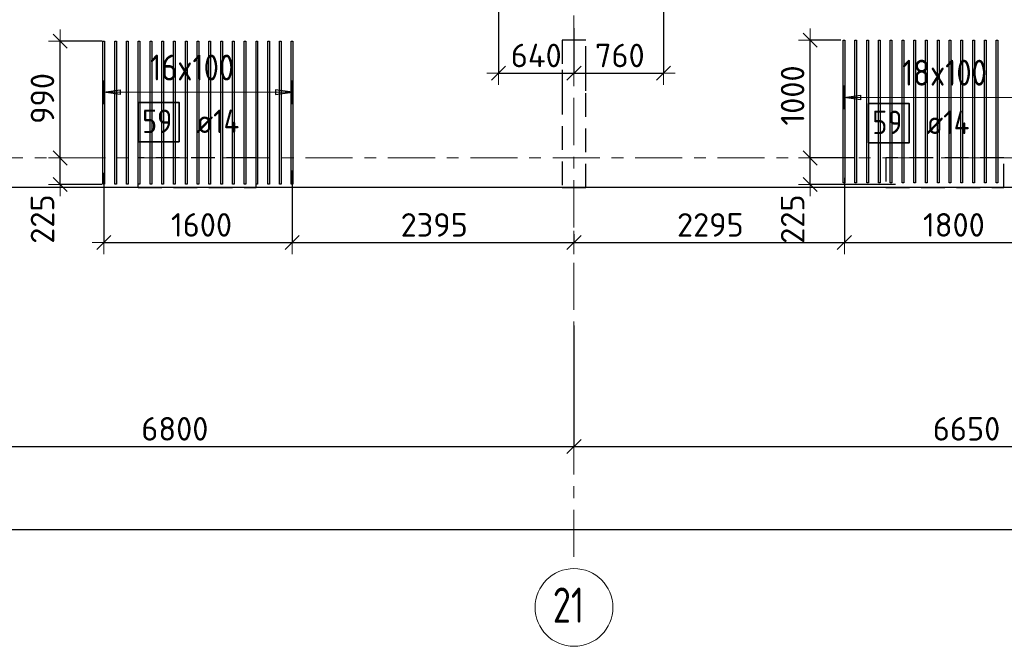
# Model space of a CAD drawing. Header units: metres. Extents: x -38 to 107, y -15 to 21.
# Tile 37 of 89: x 50 to 59, y -4 to 1. Entities that reach past the tile are written whole.
import ezdxf

# ---------------------------------------------------------------- set-up
doc = ezdxf.new("R2010")
doc.units = ezdxf.units.M
doc.header["$PDMODE"] = 65
for name, pattern in [('______11', [0.5, 0.4, -0.05, 0, -0.05]), ('______2', [0.27, 0.2, -0.07]), ('______5', [1.1, 0.8, -0.1, 0.1, -0.1])]:
    doc.linetypes.add(name, pattern=pattern)
for name, color, linetype, lineweight in [('XR$2$Осевая линия (1)', 7, '______5', 13), ('XR$2$Размерная линия (1)', 7, 'Continuous', 13), ('XR$3$Перекрытие (1)', 7, 'Continuous', 35), ('XR$3$Размерная линия (1)', 7, 'Continuous', 13)]:
    doc.layers.add(name, color=color, linetype=linetype, lineweight=lineweight)
doc.layers.add('XR$3$Арм.стержн.Доп. Арм. верхн.зоны У', color=7, linetype='Continuous', lineweight=35, true_color=0x739641)
doc.layers.add('XR$5$Стена_ бетон несущ.', color=7, linetype='Continuous', lineweight=70, true_color=0xb4b496)
doc.styles.add('ISOCPEUR', font='txt')
doc.dimstyles.new('DIMSTYLE_3', dxfattribs={"dimtxt": 0.2, "dimasz": 0.2, "dimexe": 0, "dimexo": 0, "dimgap": 0.1, "dimtad": 2, "dimdec": 0, "dimlfac": 1000, "dimrnd": 5, "dimzin": 12, "dimdsep": 46, "dimtxsty": 'ISOCPEUR', "dimblk1": 'ALL_ML_STRICH', "dimblk2": 'ALL_ML_STRICH', "dimsah": 1, "dimcen": 0, "dimclrd": 7, "dimclre": 256, "dimclrt": 7, "dimadec": 0, "dimazin": 0, "dimtfac": 1, "dimtdec": 0, "dimtix": 1, "dimtmove": 2, "dimatfit": 3, "dimfxl": 0, "dimtzin": 0, "dimlwd": 0, "dimlwe": -3, "dimarcsym": 0})
doc.dimstyles.new('DIMSTYLE_6', dxfattribs={"dimtxt": 0.2, "dimasz": 0.2, "dimexe": 0, "dimexo": 0, "dimgap": 0.1, "dimtad": 2, "dimdec": 0, "dimlfac": 1000, "dimrnd": 5, "dimzin": 12, "dimdsep": 46, "dimtxsty": 'ISOCPEUR', "dimblk1": 'ALL_ML_STRICH', "dimblk2": 'ALL_ML_STRICH', "dimsah": 1, "dimcen": 0, "dimclrd": 7, "dimclre": 256, "dimclrt": 7, "dimadec": 0, "dimazin": 0, "dimtfac": 1, "dimtdec": 0, "dimtix": 1, "dimtmove": 2, "dimatfit": 3, "dimfxl": 0, "dimtvp": 1.2, "dimtzin": 0, "dimlwd": 0, "dimlwe": -3, "dimarcsym": 0})

# ---------------------------------------------------------------- blocks, each defined once
blk = doc.blocks.new('ALL_ML_STRICH')
at = {"color": 0, "linetype": 'ByBlock', "lineweight": -2}
for p, q in [((0, -0.5), (0, 0.5)), ((-1, 0), (0.5, 0)), ((-0.3, -0.3), (0.3, 0.3))]:
    blk.add_line(p, q, dxfattribs=at)
blk = doc.blocks.new('*D12')
at = {"layer": 'DEFPOINTS', "color": 7, "linetype": 'Continuous', "lineweight": 13, "transparency": 33554687}
for p in [(0.5, -3.1033), (0.5, -3.1563), (61.6, -3.1401)]:
    blk.add_point(p, dxfattribs=at)
at = {"layer": 'XR$2$Размерная линия (1)', "color": 9, "linetype": 'Continuous', "lineweight": -2, "true_color": 0xc7c7c7, "transparency": 33554687}
for p, q in [((0.5, -3.1233), (0.5, -3.1563)), ((61.6, -3.1563), (61.6, -3.1563))]:
    blk.add_line(p, q, dxfattribs=at)
at = {"layer": 'XR$2$Размерная линия (1)', "color": 7, "linetype": 'Continuous', "lineweight": -2, "transparency": 33554687}
blk.add_line((0.5, -3.1563), (61.6, -3.1563), dxfattribs=at)
at = {"layer": 'XR$2$Размерная линия (1)', "color": 7, "linetype": 'Continuous', "lineweight": 13, "transparency": 33554687, "xscale": 0.2, "yscale": 0.2, "zscale": 0.2, "rotation": 180}
blk.add_blockref('ALL_ML_STRICH', (0.5, -3.1563), dxfattribs=at)
at = {"layer": 'XR$2$Размерная линия (1)', "color": 7, "linetype": 'Continuous', "lineweight": 13, "transparency": 33554687, "xscale": 0.2, "yscale": 0.2, "zscale": 0.2}
blk.add_blockref('ALL_ML_STRICH', (61.6, -3.1563), dxfattribs=at)
at = {"layer": 'XR$2$Размерная линия (1)', "color": 7, "linetype": 'Continuous', "lineweight": 13, "transparency": 33554687, "insert": (31.1, -3.0063), "char_height": 0.2, "width": 1, "attachment_point": 5, "style": 'ISOCPEUR'}
blk.add_mtext('\\A1;{61100}', dxfattribs=at)
blk = doc.blocks.new('*D24')
at = {"layer": 'DEFPOINTS', "color": 7, "linetype": 'Continuous', "lineweight": 13, "transparency": 33554687}
for p in [(54.95, -1.4027), (48.15, -1.6059), (48.15, -2.452)]:
    blk.add_point(p, dxfattribs=at)
at = {"layer": 'XR$2$Размерная линия (1)', "color": 9, "linetype": 'Continuous', "lineweight": -2, "true_color": 0xc7c7c7, "transparency": 33554687}
for p, q in [((54.95, -1.4227), (54.95, -2.452)), ((48.15, -1.6259), (48.15, -2.452))]:
    blk.add_line(p, q, dxfattribs=at)
at = {"layer": 'XR$2$Размерная линия (1)', "color": 7, "linetype": 'Continuous', "lineweight": -2, "transparency": 33554687}
blk.add_line((48.15, -2.452), (54.95, -2.452), dxfattribs=at)
at = {"layer": 'XR$2$Размерная линия (1)', "color": 7, "linetype": 'Continuous', "lineweight": 13, "transparency": 33554687, "xscale": 0.2, "yscale": 0.2, "zscale": 0.2, "rotation": 180}
blk.add_blockref('ALL_ML_STRICH', (48.15, -2.452), dxfattribs=at)
at = {"layer": 'XR$2$Размерная линия (1)', "color": 7, "linetype": 'Continuous', "lineweight": 13, "transparency": 33554687, "xscale": 0.2, "yscale": 0.2, "zscale": 0.2}
blk.add_blockref('ALL_ML_STRICH', (54.95, -2.452), dxfattribs=at)
at = {"layer": 'XR$2$Размерная линия (1)', "color": 7, "linetype": 'Continuous', "lineweight": 13, "transparency": 33554687, "insert": (51.56, -2.302), "char_height": 0.2, "width": 0.8, "attachment_point": 5, "style": 'ISOCPEUR'}
blk.add_mtext('\\A1;{6800}', dxfattribs=at)
blk = doc.blocks.new('*D25')
at = {"layer": 'DEFPOINTS', "color": 7, "linetype": 'Continuous', "lineweight": 13, "transparency": 33554687}
for p in [(61.6, -1.033), (54.95, -1.4027), (54.95, -2.452)]:
    blk.add_point(p, dxfattribs=at)
at = {"layer": 'XR$2$Размерная линия (1)', "color": 9, "linetype": 'Continuous', "lineweight": -2, "true_color": 0xc7c7c7, "transparency": 33554687}
for p, q in [((61.6, -1.053), (61.6, -2.452)), ((54.95, -1.4227), (54.95, -2.452))]:
    blk.add_line(p, q, dxfattribs=at)
at = {"layer": 'XR$2$Размерная линия (1)', "color": 7, "linetype": 'Continuous', "lineweight": -2, "transparency": 33554687}
blk.add_line((54.95, -2.452), (61.6, -2.452), dxfattribs=at)
at = {"layer": 'XR$2$Размерная линия (1)', "color": 7, "linetype": 'Continuous', "lineweight": 13, "transparency": 33554687, "xscale": 0.2, "yscale": 0.2, "zscale": 0.2, "rotation": 180}
blk.add_blockref('ALL_ML_STRICH', (54.95, -2.452), dxfattribs=at)
at = {"layer": 'XR$2$Размерная линия (1)', "color": 7, "linetype": 'Continuous', "lineweight": 13, "transparency": 33554687, "xscale": 0.2, "yscale": 0.2, "zscale": 0.2}
blk.add_blockref('ALL_ML_STRICH', (61.6, -2.452), dxfattribs=at)
at = {"layer": 'XR$2$Размерная линия (1)', "color": 7, "linetype": 'Continuous', "lineweight": 13, "transparency": 33554687, "insert": (58.285, -2.302), "char_height": 0.2, "width": 0.8, "attachment_point": 5, "style": 'ISOCPEUR'}
blk.add_mtext('\\A1;{6650}', dxfattribs=at)
blk = doc.blocks.new('*D260')
at = {"layer": 'DEFPOINTS', "color": 7, "linetype": 'Continuous', "lineweight": 13, "transparency": 33554687}
for p in [(50.9564, -0.1072), (52.5564, -0.0869), (50.9564, -0.7189)]:
    blk.add_point(p, dxfattribs=at)
at = {"layer": 'XR$3$Размерная линия (1)', "color": 9, "linetype": 'Continuous', "lineweight": -2, "true_color": 0xc7c7c7, "transparency": 33554687}
for p, q in [((50.9564, -0.1272), (50.9564, -0.7189)), ((52.5564, -0.1069), (52.5564, -0.7189))]:
    blk.add_line(p, q, dxfattribs=at)
at = {"layer": 'XR$3$Размерная линия (1)', "color": 7, "linetype": 'Continuous', "lineweight": -2, "transparency": 33554687}
blk.add_line((50.9564, -0.7189), (52.5564, -0.7189), dxfattribs=at)
at = {"layer": 'XR$3$Размерная линия (1)', "color": 7, "linetype": 'Continuous', "lineweight": 13, "transparency": 33554687, "xscale": 0.2, "yscale": 0.2, "zscale": 0.2, "rotation": 180}
blk.add_blockref('ALL_ML_STRICH', (50.9564, -0.7189), dxfattribs=at)
at = {"layer": 'XR$3$Размерная линия (1)', "color": 7, "linetype": 'Continuous', "lineweight": 13, "transparency": 33554687, "xscale": 0.2, "yscale": 0.2, "zscale": 0.2}
blk.add_blockref('ALL_ML_STRICH', (52.5564, -0.7189), dxfattribs=at)
at = {"layer": 'XR$3$Размерная линия (1)', "color": 7, "linetype": 'Continuous', "lineweight": 13, "transparency": 33554687, "insert": (51.7864, -0.5689), "char_height": 0.2, "width": 0.8, "attachment_point": 5, "style": 'ISOCPEUR'}
blk.add_mtext('\\A1;{1600}', dxfattribs=at)
blk = doc.blocks.new('*D261')
at = {"layer": 'DEFPOINTS', "color": 7, "linetype": 'Continuous', "lineweight": 13, "transparency": 33554687}
for p in [(52.5564, -0.0869), (54.95, -0.6276), (52.5564, -0.7189)]:
    blk.add_point(p, dxfattribs=at)
at = {"layer": 'XR$3$Размерная линия (1)', "color": 9, "linetype": 'Continuous', "lineweight": -2, "true_color": 0xc7c7c7, "transparency": 33554687}
for p, q in [((52.5564, -0.1069), (52.5564, -0.7189)), ((54.95, -0.6476), (54.95, -0.7189))]:
    blk.add_line(p, q, dxfattribs=at)
at = {"layer": 'XR$3$Размерная линия (1)', "color": 7, "linetype": 'Continuous', "lineweight": -2, "transparency": 33554687}
blk.add_line((52.5564, -0.7189), (54.95, -0.7189), dxfattribs=at)
at = {"layer": 'XR$3$Размерная линия (1)', "color": 7, "linetype": 'Continuous', "lineweight": 13, "transparency": 33554687, "xscale": 0.2, "yscale": 0.2, "zscale": 0.2, "rotation": 180}
blk.add_blockref('ALL_ML_STRICH', (52.5564, -0.7189), dxfattribs=at)
at = {"layer": 'XR$3$Размерная линия (1)', "color": 7, "linetype": 'Continuous', "lineweight": 13, "transparency": 33554687, "xscale": 0.2, "yscale": 0.2, "zscale": 0.2}
blk.add_blockref('ALL_ML_STRICH', (54.95, -0.7189), dxfattribs=at)
at = {"layer": 'XR$3$Размерная линия (1)', "color": 7, "linetype": 'Continuous', "lineweight": 13, "transparency": 33554687, "insert": (53.7632, -0.5689), "char_height": 0.2, "width": 0.8, "attachment_point": 5, "style": 'ISOCPEUR'}
blk.add_mtext('\\A1;{2395}', dxfattribs=at)
blk = doc.blocks.new('*D262')
at = {"layer": 'DEFPOINTS', "color": 7, "linetype": 'Continuous', "lineweight": 13, "transparency": 33554687}
for p in [(57.2473, -0.1484), (54.95, -0.6276), (54.95, -0.7189)]:
    blk.add_point(p, dxfattribs=at)
at = {"layer": 'XR$3$Размерная линия (1)', "color": 9, "linetype": 'Continuous', "lineweight": -2, "true_color": 0xc7c7c7, "transparency": 33554687}
for p, q in [((57.2473, -0.1684), (57.2473, -0.7189)), ((54.95, -0.6476), (54.95, -0.7189))]:
    blk.add_line(p, q, dxfattribs=at)
at = {"layer": 'XR$3$Размерная линия (1)', "color": 7, "linetype": 'Continuous', "lineweight": -2, "transparency": 33554687}
blk.add_line((54.95, -0.7189), (57.2473, -0.7189), dxfattribs=at)
at = {"layer": 'XR$3$Размерная линия (1)', "color": 7, "linetype": 'Continuous', "lineweight": 13, "transparency": 33554687, "xscale": 0.2, "yscale": 0.2, "zscale": 0.2, "rotation": 180}
blk.add_blockref('ALL_ML_STRICH', (54.95, -0.7189), dxfattribs=at)
at = {"layer": 'XR$3$Размерная линия (1)', "color": 7, "linetype": 'Continuous', "lineweight": 13, "transparency": 33554687, "xscale": 0.2, "yscale": 0.2, "zscale": 0.2}
blk.add_blockref('ALL_ML_STRICH', (57.2473, -0.7189), dxfattribs=at)
at = {"layer": 'XR$3$Размерная линия (1)', "color": 7, "linetype": 'Continuous', "lineweight": 13, "transparency": 33554687, "insert": (56.1087, -0.5689), "char_height": 0.2, "width": 0.8, "attachment_point": 5, "style": 'ISOCPEUR'}
blk.add_mtext('\\A1;{2295}', dxfattribs=at)
blk = doc.blocks.new('*D263')
at = {"layer": 'DEFPOINTS', "color": 7, "linetype": 'Continuous', "lineweight": 13, "transparency": 33554687}
for p in [(57.2473, -0.1484), (59.0473, -0.1484), (57.2473, -0.7189)]:
    blk.add_point(p, dxfattribs=at)
at = {"layer": 'XR$3$Размерная линия (1)', "color": 9, "linetype": 'Continuous', "lineweight": -2, "true_color": 0xc7c7c7, "transparency": 33554687}
for p, q in [((57.2473, -0.1684), (57.2473, -0.7189)), ((59.0473, -0.1684), (59.0473, -0.7189))]:
    blk.add_line(p, q, dxfattribs=at)
at = {"layer": 'XR$3$Размерная линия (1)', "color": 7, "linetype": 'Continuous', "lineweight": -2, "transparency": 33554687}
blk.add_line((57.2473, -0.7189), (59.0473, -0.7189), dxfattribs=at)
at = {"layer": 'XR$3$Размерная линия (1)', "color": 7, "linetype": 'Continuous', "lineweight": 13, "transparency": 33554687, "xscale": 0.2, "yscale": 0.2, "zscale": 0.2, "rotation": 180}
blk.add_blockref('ALL_ML_STRICH', (57.2473, -0.7189), dxfattribs=at)
at = {"layer": 'XR$3$Размерная линия (1)', "color": 7, "linetype": 'Continuous', "lineweight": 13, "transparency": 33554687, "xscale": 0.2, "yscale": 0.2, "zscale": 0.2}
blk.add_blockref('ALL_ML_STRICH', (59.0473, -0.7189), dxfattribs=at)
at = {"layer": 'XR$3$Размерная линия (1)', "color": 7, "linetype": 'Continuous', "lineweight": 13, "transparency": 33554687, "insert": (58.1773, -0.5689), "char_height": 0.2, "width": 0.8, "attachment_point": 5, "style": 'ISOCPEUR'}
blk.add_mtext('\\A1;{1800}', dxfattribs=at)
blk = doc.blocks.new('*D303')
at = {"layer": 'DEFPOINTS', "color": 7, "linetype": 'Continuous', "lineweight": 13, "transparency": 33554687}
for p in [(54.31, 1.3781), (54.95, 1.122), (54.31, 0.7208)]:
    blk.add_point(p, dxfattribs=at)
at = {"layer": 'XR$3$Размерная линия (1)', "color": 9, "linetype": 'Continuous', "lineweight": -2, "true_color": 0xc7c7c7, "transparency": 33554687}
for p, q in [((54.31, 1.3581), (54.31, 0.7208)), ((54.95, 1.102), (54.95, 0.7208))]:
    blk.add_line(p, q, dxfattribs=at)
at = {"layer": 'XR$3$Размерная линия (1)', "color": 7, "linetype": 'Continuous', "lineweight": -2, "transparency": 33554687}
blk.add_line((54.31, 0.7208), (54.95, 0.7208), dxfattribs=at)
at = {"layer": 'XR$3$Размерная линия (1)', "color": 7, "linetype": 'Continuous', "lineweight": 13, "transparency": 33554687, "xscale": 0.2, "yscale": 0.2, "zscale": 0.2, "rotation": 180}
blk.add_blockref('ALL_ML_STRICH', (54.31, 0.7208), dxfattribs=at)
at = {"layer": 'XR$3$Размерная линия (1)', "color": 7, "linetype": 'Continuous', "lineweight": 13, "transparency": 33554687, "xscale": 0.2, "yscale": 0.2, "zscale": 0.2}
blk.add_blockref('ALL_ML_STRICH', (54.95, 0.7208), dxfattribs=at)
at = {"layer": 'XR$3$Размерная линия (1)', "color": 7, "linetype": 'Continuous', "lineweight": 13, "transparency": 33554687, "insert": (54.63, 0.8708), "char_height": 0.2, "width": 0.6, "attachment_point": 5, "style": 'ISOCPEUR'}
blk.add_mtext('\\A1;{640}', dxfattribs=at)
blk = doc.blocks.new('*D304')
at = {"layer": 'DEFPOINTS', "color": 7, "linetype": 'Continuous', "lineweight": 13, "transparency": 33554687}
for p in [(55.71, 1.4298), (54.95, 1.122), (54.95, 0.7208)]:
    blk.add_point(p, dxfattribs=at)
at = {"layer": 'XR$3$Размерная линия (1)', "color": 9, "linetype": 'Continuous', "lineweight": -2, "true_color": 0xc7c7c7, "transparency": 33554687}
for p, q in [((55.71, 1.4098), (55.71, 0.7208)), ((54.95, 1.102), (54.95, 0.7208))]:
    blk.add_line(p, q, dxfattribs=at)
at = {"layer": 'XR$3$Размерная линия (1)', "color": 7, "linetype": 'Continuous', "lineweight": -2, "transparency": 33554687}
blk.add_line((54.95, 0.7208), (55.71, 0.7208), dxfattribs=at)
at = {"layer": 'XR$3$Размерная линия (1)', "color": 7, "linetype": 'Continuous', "lineweight": 13, "transparency": 33554687, "xscale": 0.2, "yscale": 0.2, "zscale": 0.2, "rotation": 180}
blk.add_blockref('ALL_ML_STRICH', (54.95, 0.7208), dxfattribs=at)
at = {"layer": 'XR$3$Размерная линия (1)', "color": 7, "linetype": 'Continuous', "lineweight": 13, "transparency": 33554687, "xscale": 0.2, "yscale": 0.2, "zscale": 0.2}
blk.add_blockref('ALL_ML_STRICH', (55.71, 0.7208), dxfattribs=at)
at = {"layer": 'XR$3$Размерная линия (1)', "color": 7, "linetype": 'Continuous', "lineweight": 13, "transparency": 33554687, "insert": (55.34, 0.8708), "char_height": 0.2, "width": 0.6, "attachment_point": 5, "style": 'ISOCPEUR'}
blk.add_mtext('\\A1;{760}', dxfattribs=at)
blk = doc.blocks.new('*D376')
at = {"layer": 'DEFPOINTS', "color": 7, "linetype": 'Continuous', "lineweight": 13, "transparency": 33554687}
for p in [(57.353, 0), (56.9572, -0.2248), (57.7002, -0.2248)]:
    blk.add_point(p, dxfattribs=at)
at = {"layer": 'XR$3$Размерная линия (1)', "color": 9, "linetype": 'Continuous', "lineweight": -2, "true_color": 0xc7c7c7, "transparency": 33554687}
for p, q in [((57.333, 0), (56.9572, 0)), ((57.6802, -0.2248), (56.9572, -0.2248))]:
    blk.add_line(p, q, dxfattribs=at)
at = {"layer": 'XR$3$Размерная линия (1)', "color": 7, "linetype": 'Continuous', "lineweight": -2, "transparency": 33554687}
blk.add_line((56.9572, -0.2248), (56.9572, 0), dxfattribs=at)
at = {"layer": 'XR$3$Размерная линия (1)', "color": 7, "linetype": 'Continuous', "lineweight": 13, "transparency": 33554687, "xscale": 0.2, "yscale": 0.2, "zscale": 0.2}
for p, rotation in [((56.9572, 0), 90), ((56.9572, -0.2248), 270)]:
    blk.add_blockref('ALL_ML_STRICH', p, dxfattribs=dict(at, rotation=rotation))
at = {"layer": 'XR$3$Размерная линия (1)', "color": 7, "linetype": 'Continuous', "lineweight": 13, "transparency": 33554687, "insert": (56.8076, -0.5197), "char_height": 0.2, "width": 0.6, "attachment_point": 5, "rotation": 90, "style": 'ISOCPEUR'}
blk.add_mtext('\\A1;{225}', dxfattribs=at)
blk = doc.blocks.new('*D377')
at = {"layer": 'DEFPOINTS', "color": 7, "linetype": 'Continuous', "lineweight": 13, "transparency": 33554687}
for p in [(57.2373, 1.0015), (56.9572, 0), (57.353, 0)]:
    blk.add_point(p, dxfattribs=at)
at = {"layer": 'XR$3$Размерная линия (1)', "color": 9, "linetype": 'Continuous', "lineweight": -2, "true_color": 0xc7c7c7, "transparency": 33554687}
for p, q in [((57.2173, 1.0015), (56.9572, 1.0015)), ((57.333, 0), (56.9572, 0))]:
    blk.add_line(p, q, dxfattribs=at)
at = {"layer": 'XR$3$Размерная линия (1)', "color": 7, "linetype": 'Continuous', "lineweight": -2, "transparency": 33554687}
blk.add_line((56.9572, 0), (56.9572, 1.0015), dxfattribs=at)
at = {"layer": 'XR$3$Размерная линия (1)', "color": 7, "linetype": 'Continuous', "lineweight": 13, "transparency": 33554687, "xscale": 0.2, "yscale": 0.2, "zscale": 0.2}
for p, rotation in [((56.9572, 1.0015), 90), ((56.9572, 0), 270)]:
    blk.add_blockref('ALL_ML_STRICH', p, dxfattribs=dict(at, rotation=rotation))
at = {"layer": 'XR$3$Размерная линия (1)', "color": 7, "linetype": 'Continuous', "lineweight": 13, "transparency": 33554687, "insert": (56.8072, 0.5308), "char_height": 0.2, "width": 0.8, "attachment_point": 5, "rotation": 90, "style": 'ISOCPEUR'}
blk.add_mtext('\\A1;{1000}', dxfattribs=at)
blk = doc.blocks.new('*D378')
at = {"layer": 'DEFPOINTS', "color": 7, "linetype": 'Continuous', "lineweight": 13, "transparency": 33554687}
for p in [(50.613, 0), (50.5855, -0.2248), (50.9602, -0.2248)]:
    blk.add_point(p, dxfattribs=at)
at = {"layer": 'XR$3$Размерная линия (1)', "color": 9, "linetype": 'Continuous', "lineweight": -2, "true_color": 0xc7c7c7, "transparency": 33554687}
for p, q in [((50.593, 0), (50.5855, 0)), ((50.9402, -0.2248), (50.5855, -0.2248))]:
    blk.add_line(p, q, dxfattribs=at)
at = {"layer": 'XR$3$Размерная линия (1)', "color": 7, "linetype": 'Continuous', "lineweight": -2, "transparency": 33554687}
blk.add_line((50.5855, -0.2248), (50.5855, 0), dxfattribs=at)
at = {"layer": 'XR$3$Размерная линия (1)', "color": 7, "linetype": 'Continuous', "lineweight": 13, "transparency": 33554687, "xscale": 0.2, "yscale": 0.2, "zscale": 0.2}
for p, rotation in [((50.5855, 0), 90), ((50.5855, -0.2248), 270)]:
    blk.add_blockref('ALL_ML_STRICH', p, dxfattribs=dict(at, rotation=rotation))
at = {"layer": 'XR$3$Размерная линия (1)', "color": 7, "linetype": 'Continuous', "lineweight": 13, "transparency": 33554687, "insert": (50.4358, -0.5197), "char_height": 0.2, "width": 0.6, "attachment_point": 5, "rotation": 90, "style": 'ISOCPEUR'}
blk.add_mtext('\\A1;{225}', dxfattribs=at)
blk = doc.blocks.new('*D379')
at = {"layer": 'DEFPOINTS', "color": 7, "linetype": 'Continuous', "lineweight": 13, "transparency": 33554687}
for p in [(50.9634, 0.9917), (50.5855, 0), (50.613, 0)]:
    blk.add_point(p, dxfattribs=at)
at = {"layer": 'XR$3$Размерная линия (1)', "color": 9, "linetype": 'Continuous', "lineweight": -2, "true_color": 0xc7c7c7, "transparency": 33554687}
for p, q in [((50.9434, 0.9917), (50.5855, 0.9917)), ((50.593, 0), (50.5855, 0))]:
    blk.add_line(p, q, dxfattribs=at)
at = {"layer": 'XR$3$Размерная линия (1)', "color": 7, "linetype": 'Continuous', "lineweight": -2, "transparency": 33554687}
blk.add_line((50.5855, 0), (50.5855, 0.9917), dxfattribs=at)
at = {"layer": 'XR$3$Размерная линия (1)', "color": 7, "linetype": 'Continuous', "lineweight": 13, "transparency": 33554687, "xscale": 0.2, "yscale": 0.2, "zscale": 0.2}
for p, rotation in [((50.5855, 0.9917), 90), ((50.5855, 0), 270)]:
    blk.add_blockref('ALL_ML_STRICH', p, dxfattribs=dict(at, rotation=rotation))
at = {"layer": 'XR$3$Размерная линия (1)', "color": 7, "linetype": 'Continuous', "lineweight": 13, "transparency": 33554687, "insert": (50.4355, 0.5059), "char_height": 0.2, "width": 0.6, "attachment_point": 5, "rotation": 90, "style": 'ISOCPEUR'}
blk.add_mtext('\\A1;{990}', dxfattribs=at)

msp = doc.modelspace()

# ---------------------------------------------------------------- linework, layer by layer
at = {"layer": 'XR$2$Осевая линия (1)', "color": 253, "linetype": '______11', "lineweight": 13, "true_color": 0xa0a0a0, "transparency": 33554687}
for p, q in [((54.95, -3.39), (54.95, 8.98)), ((-2.63, 0), (62.6, 0))]:
    msp.add_line(p, q, dxfattribs=at)
at = {"layer": 'XR$2$Осевая линия (1)', "color": 7, "linetype": 'Continuous', "lineweight": 13, "transparency": 33554687}
msp.add_circle((54.9504, -3.8199), 0.3304, dxfattribs=at)
at = {"layer": 'XR$3$Арм.стержн.Доп. Арм. верхн.зоны У', "color": 253, "linetype": 'Continuous', "lineweight": -3, "true_color": 0xa0a0a0, "transparency": 33554687}
for p, q in [((50.9564, 0.5582), (50.9564, 0.6582)), ((52.5564, 0.5582), (52.5564, 0.6582)), ((57.2443, 0.5144), (57.2443, 0.6144)), ((50.9564, 0.5582), (50.9564, 0.4582)), ((52.5564, 0.5582), (52.5564, 0.4582)), ((57.2443, 0.5144), (57.2443, 0.4144))]:
    msp.add_line(p, q, dxfattribs=at)
at = {"layer": 'XR$3$Арм.стержн.Доп. Арм. верхн.зоны У', "color": 7, "linetype": 'Continuous', "lineweight": 25, "transparency": 33554687}
for p, q in [((50.9564, 0.5582), (51.0964, 0.5782)), ((51.0964, 0.5382), (50.9564, 0.5582)), ((51.0964, 0.5782), (51.0964, 0.5382)), ((52.5564, 0.5582), (52.4164, 0.5782)), ((52.4164, 0.5782), (52.4164, 0.5382)), ((52.4164, 0.5382), (52.5564, 0.5582)), ((57.2443, 0.5144), (57.3843, 0.5344)), ((57.3843, 0.4944), (57.2443, 0.5144)), ((57.3843, 0.5344), (57.3843, 0.4944))]:
    msp.add_line(p, q, dxfattribs=at)
at = {"layer": 'XR$3$Арм.стержн.Доп. Арм. верхн.зоны У', "color": 7, "linetype": 'Continuous', "lineweight": 13, "transparency": 33554687}
for p, q in [((50.9564, 0.5582), (50.9564, 0.5582)), ((52.5564, 0.5582), (52.5564, 0.5582)), ((57.2443, 0.5144), (57.2443, 0.5144))]:
    msp.add_line(p, q, dxfattribs=at)
at = {"layer": 'XR$3$Арм.стержн.Доп. Арм. верхн.зоны У', "color": 7, "linetype": 'Continuous', "lineweight": 25, "transparency": 33554687}
for points in [[(50.9494, -0.2223), (50.9494, 0.9917), (50.9634, 0.9917), (50.9634, -0.2223), (50.9494, -0.2223)], [(51.0494, -0.2223), (51.0494, 0.9917), (51.0634, 0.9917), (51.0634, -0.2223), (51.0494, -0.2223)], [(51.1494, -0.2223), (51.1494, 0.9917), (51.1634, 0.9917), (51.1634, -0.2223), (51.1494, -0.2223)], [(51.2494, -0.2223), (51.2494, 0.9917), (51.2634, 0.9917), (51.2634, -0.2223), (51.2494, -0.2223)], [(51.3494, -0.2223), (51.3494, 0.9917), (51.3634, 0.9917), (51.3634, -0.2223), (51.3494, -0.2223)], [(51.4494, -0.2223), (51.4494, 0.9917), (51.4634, 0.9917), (51.4634, -0.2223), (51.4494, -0.2223)], [(51.5494, -0.2223), (51.5494, 0.9917), (51.5634, 0.9917), (51.5634, -0.2223), (51.5494, -0.2223)], [(51.6494, -0.2223), (51.6494, 0.9917), (51.6634, 0.9917), (51.6634, -0.2223), (51.6494, -0.2223)], [(51.7494, -0.2223), (51.7494, 0.9917), (51.7634, 0.9917), (51.7634, -0.2223), (51.7494, -0.2223)], [(51.8494, -0.2223), (51.8494, 0.9917), (51.8634, 0.9917), (51.8634, -0.2223), (51.8494, -0.2223)], [(51.9494, -0.2223), (51.9494, 0.9917), (51.9634, 0.9917), (51.9634, -0.2223), (51.9494, -0.2223)], [(52.0494, -0.2223), (52.0494, 0.9917), (52.0634, 0.9917), (52.0634, -0.2223), (52.0494, -0.2223)], [(52.1494, -0.2223), (52.1494, 0.9917), (52.1634, 0.9917), (52.1634, -0.2223), (52.1494, -0.2223)], [(52.2494, -0.2223), (52.2494, 0.9917), (52.2634, 0.9917), (52.2634, -0.2223), (52.2494, -0.2223)], [(52.3494, -0.2223), (52.3494, 0.9917), (52.3634, 0.9917), (52.3634, -0.2223), (52.3494, -0.2223)], [(52.4494, -0.2223), (52.4494, 0.9917), (52.4634, 0.9917), (52.4634, -0.2223), (52.4494, -0.2223)], [(52.5494, -0.2223), (52.5494, 0.9917), (52.5634, 0.9917), (52.5634, -0.2223), (52.5494, -0.2223)], [(57.2373, -0.2125), (57.2373, 1.0015), (57.2513, 1.0015), (57.2513, -0.2125), (57.2373, -0.2125)], [(57.3373, -0.2125), (57.3373, 1.0015), (57.3513, 1.0015), (57.3513, -0.2125), (57.3373, -0.2125)], [(57.4373, -0.2125), (57.4373, 1.0015), (57.4513, 1.0015), (57.4513, -0.2125), (57.4373, -0.2125)], [(57.5373, -0.2125), (57.5373, 1.0015), (57.5513, 1.0015), (57.5513, -0.2125), (57.5373, -0.2125)], [(57.6373, -0.2125), (57.6373, 1.0015), (57.6513, 1.0015), (57.6513, -0.2125), (57.6373, -0.2125)], [(57.7373, -0.2125), (57.7373, 1.0015), (57.7513, 1.0015), (57.7513, -0.2125), (57.7373, -0.2125)], [(57.8373, -0.2125), (57.8373, 1.0015), (57.8513, 1.0015), (57.8513, -0.2125), (57.8373, -0.2125)], [(57.9373, -0.2125), (57.9373, 1.0015), (57.9513, 1.0015), (57.9513, -0.2125), (57.9373, -0.2125)], [(58.0373, -0.2125), (58.0373, 1.0015), (58.0513, 1.0015), (58.0513, -0.2125), (58.0373, -0.2125)], [(58.1373, -0.2125), (58.1373, 1.0015), (58.1513, 1.0015), (58.1513, -0.2125), (58.1373, -0.2125)], [(58.2373, -0.2125), (58.2373, 1.0015), (58.2513, 1.0015), (58.2513, -0.2125), (58.2373, -0.2125)], [(58.3373, -0.2125), (58.3373, 1.0015), (58.3513, 1.0015), (58.3513, -0.2125), (58.3373, -0.2125)], [(58.4373, -0.2125), (58.4373, 1.0015), (58.4513, 1.0015), (58.4513, -0.2125), (58.4373, -0.2125)], [(58.5373, -0.2125), (58.5373, 1.0015), (58.5513, 1.0015), (58.5513, -0.2125), (58.5373, -0.2125)]]:
    msp.add_lwpolyline(points, dxfattribs=at)
at = {"layer": 'XR$3$Арм.стержн.Доп. Арм. верхн.зоны У', "color": 7, "linetype": 'Continuous', "lineweight": 13, "transparency": 33554687}
for points in [[(50.9564, 0.5582), (51.1504, 0.5582), (51.1504, 0.5582), (52.5564, 0.5582)], [(57.2443, 0.5144), (57.5383, 0.5144), (57.5383, 0.5144), (59.0443, 0.5144)]]:
    msp.add_lwpolyline(points, dxfattribs=at)
at = {"layer": 'XR$3$Арм.стержн.Доп. Арм. верхн.зоны У', "color": 7, "linetype": 'Continuous', "lineweight": 35, "transparency": 33554687}
for points in [[(51.2494, 0.1383), (51.596, 0.1383), (51.596, 0.4716), (51.2494, 0.4716), (51.2494, 0.1383)], [(57.4514, 0.1292), (57.7981, 0.1292), (57.7981, 0.4626), (57.4514, 0.4626), (57.4514, 0.1292)]]:
    msp.add_lwpolyline(points, dxfattribs=at)
at = {"layer": 'XR$3$Перекрытие (1)', "color": 7, "linetype": 'Continuous', "lineweight": 25, "transparency": 33554687}
msp.add_line((61.85, -0.2498), (32.725, -0.2498), dxfattribs=at)
at = {"layer": 'XR$5$Стена_ бетон несущ.', "color": 253, "linetype": '______2', "lineweight": -3, "true_color": 0xa0a0a0, "transparency": 33554687}
for p, q in [((55.05, 1), (54.85, 1)), ((54.85, 1), (54.85, 0.75)), ((55.05, 0.75), (55.05, 1)), ((54.85, 0.75), (54.85, 0.57)), ((55.05, 0.57), (55.05, 0.75)), ((54.85, 0.57), (54.85, -0.25)), ((55.05, -0.25), (55.05, 0.57)), ((51.2497, -0.2), (51.2497, 0)), ((52.1998, 0), (51.2497, 0)), ((52.25, 0), (52.1998, 0)), ((52.25, -0.25), (52.25, 0)), ((57.7002, 0), (57.6, 0)), ((57.6, 0), (57.6, -0.25)), ((58.6002, 0), (57.7002, 0)), ((58.6002, -0.25), (58.6002, 0)), ((51.2497, -0.25), (51.2497, -0.2)), ((51.2497, -0.25), (52.25, -0.25)), ((54.85, -0.25), (55.05, -0.25)), ((57.6, -0.25), (58.6002, -0.25))]:
    msp.add_line(p, q, dxfattribs=at)

# ---------------------------------------------------------------- texts
at = {"layer": 'XR$2$Осевая линия (1)', "color": 7, "linetype": 'Continuous', "lineweight": 13, "transparency": 33554687, "insert": (54.7704, -3.9504), "char_height": 0.3, "width": 0.472281, "attachment_point": 7, "style": 'ISOCPEUR'}
msp.add_mtext('\\W0.75;21', dxfattribs=at)
at = {"layer": 'XR$3$Арм.стержн.Доп. Арм. верхн.зоны У', "color": 7, "linetype": 'Continuous', "lineweight": 13, "transparency": 33554687, "char_height": 0.22, "width": 0.930455, "attachment_point": 7, "style": 'ISOCPEUR'}
for s, insert in [('\\W0.86;16x100', (51.3494, 0.6582)), ('\\W0.86;18x100', (57.7373, 0.6144))]:
    msp.add_mtext(s, dxfattribs=dict(at, insert=insert))
at = {"layer": 'XR$3$Арм.стержн.Доп. Арм. верхн.зоны У', "color": 7, "linetype": 'Continuous', "lineweight": 25, "transparency": 33554687, "char_height": 0.2, "attachment_point": 7, "style": 'ISOCPEUR'}
for s, insert, width in [('\\W0.87;59', (51.2827, 0.2116), 0.367208), ('\\W0.89; ø14 ', (51.6294, 0.2116), 0.769432), ('\\W0.87;59', (57.4848, 0.2026), 0.367208), ('\\W0.89; ø14 ', (57.8314, 0.2026), 0.769432)]:
    msp.add_mtext(s, dxfattribs=dict(at, insert=insert, width=width))

# ---------------------------------------------------------------- dimensions: what is measured, and where the dimension line sits
at = {"layer": 'XR$2$Размерная линия (1)', "color": 7, "linetype": 'Continuous', "lineweight": 13, "transparency": 33554687}
for base, p1, p2, picture, middle in [((61.6, -2.452), (54.95, -1.4227), (61.6, -1.053), '*D25', (58.285, -2.302)), ((54.95, -2.452), (48.15, -1.6259), (54.95, -1.4227), '*D24', (51.56, -2.302)), ((61.6, -3.1563), (0.5, -3.1233), (61.6, -3.1563), '*D12', (31.1, -3.0063))]:
    dim = msp.add_linear_dim(base=base, p1=p1, p2=p2, dimstyle='DIMSTYLE_3', override={"dimpost": '<>', "dimclrd": 7, "dimclre": 9, "dimclrt": 7, "dimlwd": 0, "dimlwe": 65533}, dxfattribs=at)
    dim.commit()
    dim.dimension.update_dxf_attribs({"geometry": picture, "text_midpoint": middle, "dimtype": 160})
at = {"layer": 'XR$3$Размерная линия (1)', "color": 7, "linetype": 'Continuous', "lineweight": 13, "transparency": 33554687}
for base, p1, p2, picture, middle in [((55.71, 0.7208), (54.95, 1.102), (55.71, 1.4098), '*D304', (55.34, 0.8708)), ((54.95, 0.7208), (54.31, 1.3581), (54.95, 1.102), '*D303', (54.63, 0.8708)), ((52.5564, -0.7189), (50.9564, -0.1272), (52.5564, -0.1069), '*D260', (51.7864, -0.5689)), ((54.95, -0.7189), (52.5564, -0.1069), (54.95, -0.6476), '*D261', (53.7632, -0.5689)), ((57.2473, -0.7189), (54.95, -0.6476), (57.2473, -0.1684), '*D262', (56.1087, -0.5689)), ((59.0473, -0.7189), (57.2473, -0.1684), (59.0473, -0.1684), '*D263', (58.1773, -0.5689))]:
    dim = msp.add_linear_dim(base=base, p1=p1, p2=p2, dimstyle='DIMSTYLE_3', override={"dimpost": '<>', "dimclrd": 7, "dimclre": 9, "dimclrt": 7, "dimlwd": 0, "dimlwe": 65533}, dxfattribs=at)
    dim.commit()
    dim.dimension.update_dxf_attribs({"geometry": picture, "text_midpoint": middle, "dimtype": 160})
for base, p1, p2, dimstyle, picture, middle in [((50.5855, 0.9917), (50.593, 0), (50.9434, 0.9917), 'DIMSTYLE_3', '*D379', (50.4355, 0.5059)), ((56.95724, 1.00154), (57.333, 0), (57.21725, 1.00154), 'DIMSTYLE_3', '*D377', (56.80724, 0.53077)), ((50.5855, 0), (50.9402, -0.2248), (50.593, 0), 'DIMSTYLE_6', '*D378', (50.4358, -0.5197)), ((56.9572, 0), (57.6802, -0.2248), (57.333, 0), 'DIMSTYLE_6', '*D376', (56.8076, -0.5197))]:
    dim = msp.add_linear_dim(base=base, p1=p1, p2=p2, angle=90, dimstyle=dimstyle, override={"dimpost": '<>', "dimclrd": 7, "dimclre": 9, "dimclrt": 7, "dimlwd": 0, "dimlwe": 65533}, dxfattribs=at)
    dim.commit()
    dim.dimension.update_dxf_attribs({"geometry": picture, "text_midpoint": middle, "dimtype": 160})

doc.saveas('drawing.dxf')
